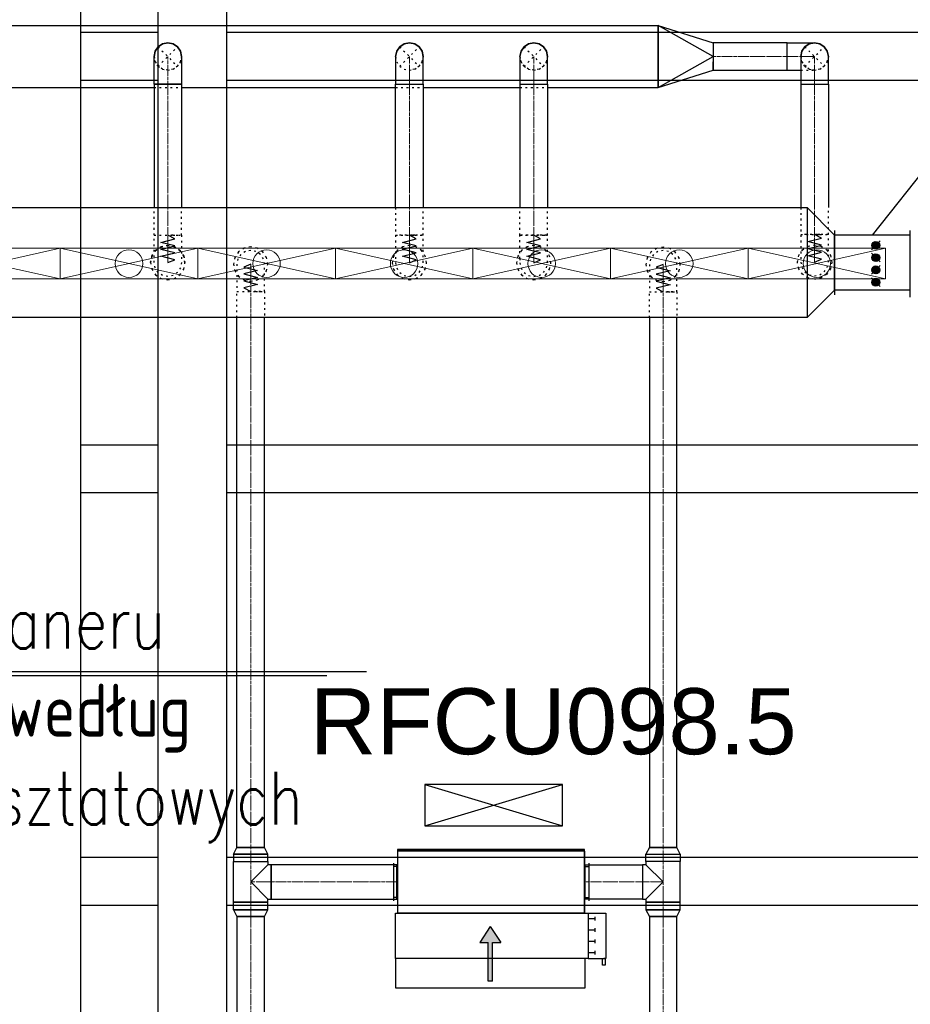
# Model space of a CAD drawing. Header units: centimetres. Extents: x -149939 to 48626, y -46000 to 152985.
# Tile 18 of 256: x -47263 to -40789, y 20610 to 27770. Entities that reach past the tile are written whole.
import ezdxf

# ---------------------------------------------------------------- set-up
doc = ezdxf.new("R2010")
doc.units = ezdxf.units.CM
doc.header["$LTSCALE"] = 50
for name, pattern in [('Balustrady$0$DASHED', [0.75, 0.5, -0.25]), ('CADVENT_CENTERLINE', [9.9, 7.4, -1, 0.5, -1]), ('CADVENT_HIDDEN', [0.8, 0.25, -0.55]), ('Kondygnacja  -0_5$0$HIDDEN', [9.525, 6.35, -3.175]), ('Kondygnacja  -0_5$0$HIDDEN2', [4.7625, 3.175, -1.5875]), ('Osie rzutów$0$DASHDOT2', [12.7, 6.35, -3.175, 0, -3.175])]:
    doc.linetypes.add(name, pattern=pattern)
doc.layers.get('0').update_dxf_attribs({"color": 8})
for name, color, linetype in [('01-103-Went PP_poziom-0_5$0$L_Nawiew', 7, 'Continuous'), ('bgde-nawiewDETAILS', 1, 'Continuous'), ('bgde-nawiewEXP', 7, 'Continuous'), ('bgde-nawiewHIDDEN', 250, 'Continuous'), ('bgde-wywiewSOL', 5, 'Continuous'), ('bgde_redukcja', 250, 'Continuous'), ('bgde_VAV', 7, 'Continuous'), ('Kondygnacja  -0_5$0$ARCH_KONSTR_POWYŻEJ RZUTU', 8, 'Kondygnacja  -0_5$0$HIDDEN'), ('Kondygnacja  -0_5$0$ARCH_KONSTR_POWYŻEJ RZUTU_IST', 8, 'Kondygnacja  -0_5$0$HIDDEN2'), ('Osie rzutów$0$ARCH_INFO_OSIE_IST', 8, 'Osie rzutów$0$DASHDOT2'), ('Osie rzutów$0$ARCH_INFO_OSIE_OPISY_IST', 8, 'Continuous')]:
    doc.layers.add(name, color=color, linetype=linetype)
for name, color, linetype, lineweight in [('bgde-nawiewCEN', 7, 'Continuous', 13), ('bgde_nawiewnik', 11, 'Continuous', 5), ('RFCU', 6, 'Continuous', 30)]:
    doc.layers.add(name, color=color, linetype=linetype, lineweight=lineweight)
doc.styles.add('Arial', font='ARIAL.TTF')
doc.styles.add('ROMANS-50-CM', font='romans.shx', dxfattribs={"width": 0.8, "height": 10})

# ---------------------------------------------------------------- blocks, each defined once
blk = doc.blocks.new('Osie rzutów')
at = {"layer": 'Osie rzutów$0$ARCH_INFO_OSIE_IST', "ltscale": 10}
for p, q in [((7460, 12510), (7460, 4623.26)), ((4436.04, 6800), (15156.54, 6800))]:
    blk.add_line(p, q, dxfattribs=at)
blk = doc.blocks.new('Kondygnacja  -0_5$0$konstrukcja istniejąca -0.5')
at = {"layer": 'Kondygnacja  -0_5$0$ARCH_KONSTR_POWYŻEJ RZUTU_IST', "ltscale": 10}
blk.add_line((7432, 7375), (7432, 6225), dxfattribs=at)
for points in [[(7488, 7375), (7488, 6225)], [(7538, 7375), (7538, 6225)], [(7432, 7267.89), (7488, 7267.89)], [(7538, 7267.89), (8582, 7267.89)], [(7488, 7232.89), (7432, 7232.89)], [(8582, 7232.89), (7538, 7232.89)], [(7432, 6967.89), (7488, 6967.89)], [(7538, 6967.89), (8582, 6967.89)], [(7488, 6932.89), (7432, 6932.89)], [(8582, 6932.89), (7538, 6932.89)], [(7432, 6667.89), (7488, 6667.89)], [(7538, 6667.89), (8582, 6667.89)], [(7488, 6632.89), (7432, 6632.89)], [(8582, 6632.89), (7538, 6632.89)]]:
    blk.add_lwpolyline(points, dxfattribs=at)
blk = doc.blocks.new('blok')
at = {"layer": 'bgde_VAV', "color": 3, "linetype": 'Continuous', "lineweight": -2}
for p, q in [((-54400.4, 33775), (-54434.2, 33775)), ((-53950.4, 33775), (-54400.4, 33775)), ((-53966.7, 33775), (-54000.4, 33775)), ((-54434.2, 33225), (-54400.4, 33225)), ((-54400.4, 33225), (-54000.4, 33225)), ((-54000.4, 33225), (-53966.7, 33225))]:
    blk.add_line(p, q, dxfattribs=at)
at = {"layer": 'bgde_VAV', "color": 3, "linetype": 'ByBlock', "lineweight": -2}
for p, q in [((-54400.4, 33775), (-54400.4, 33225)), ((-54000.4, 33775), (-54000.4, 33225))]:
    blk.add_line(p, q, dxfattribs=at)
at = {"layer": 'bgde_VAV', "color": 3, "linetype": 'Continuous', "lineweight": -3}
for p, q in [((-54294.7, 33492.5), (-54357.9, 33555.7)), ((-54326.3, 33524.1), (-54354.9, 33524.1)), ((-54326.3, 33524.1), (-54353.5, 33533)), ((-54326.3, 33524.1), (-54353.5, 33515.3)), ((-54326.3, 33524.1), (-54349.5, 33540.9)), ((-54326.3, 33524.1), (-54349.5, 33507.3)), ((-54326.3, 33524.1), (-54343.1, 33547.3)), ((-54326.3, 33524.1), (-54343.1, 33501)), ((-54326.3, 33524.1), (-54335.1, 33551.3)), ((-54326.3, 33524.1), (-54335.1, 33496.9)), ((-54326.3, 33524.1), (-54326.3, 33552.7)), ((-54326.3, 33524.1), (-54317.5, 33551.3)), ((-54326.3, 33524.1), (-54309.5, 33547.3)), ((-54326.3, 33524.1), (-54303.2, 33540.9)), ((-54326.3, 33524.1), (-54299.1, 33533)), ((-54326.3, 33524.1), (-54299.1, 33515.3)), ((-54326.3, 33524.1), (-54303.2, 33507.3)), ((-54326.3, 33524.1), (-54309.5, 33501)), ((-54326.3, 33524.1), (-54317.5, 33496.9)), ((-54326.3, 33524.1), (-54326.3, 33495.5)), ((-54326.3, 33524.1), (-54297.7, 33524.1)), ((-54205.3, 33555.7), (-54268.5, 33492.5)), ((-54236.9, 33524.1), (-54265.5, 33524.1)), ((-54236.9, 33524.1), (-54264.1, 33533)), ((-54236.9, 33524.1), (-54264.1, 33515.3)), ((-54236.9, 33524.1), (-54260, 33540.9)), ((-54236.9, 33524.1), (-54260, 33507.3)), ((-54236.9, 33524.1), (-54253.7, 33547.3)), ((-54236.9, 33524.1), (-54253.7, 33501)), ((-54236.9, 33524.1), (-54245.7, 33551.3)), ((-54236.9, 33524.1), (-54245.7, 33496.9)), ((-54236.9, 33524.1), (-54236.9, 33552.7)), ((-54236.9, 33524.1), (-54228.1, 33551.3)), ((-54236.9, 33524.1), (-54220.1, 33547.3)), ((-54236.9, 33524.1), (-54213.8, 33540.9)), ((-54236.9, 33524.1), (-54209.7, 33533)), ((-54236.9, 33524.1), (-54209.7, 33515.3)), ((-54236.9, 33524.1), (-54213.8, 33507.3)), ((-54236.9, 33524.1), (-54220.1, 33501)), ((-54236.9, 33524.1), (-54228.1, 33496.9)), ((-54236.9, 33524.1), (-54236.9, 33495.5)), ((-54236.9, 33524.1), (-54208.3, 33524.1)), ((-54115.9, 33492.5), (-54179.1, 33555.7)), ((-54147.5, 33524.1), (-54176.1, 33524.1)), ((-54147.5, 33524.1), (-54174.7, 33533)), ((-54147.5, 33524.1), (-54174.7, 33515.3)), ((-54147.5, 33524.1), (-54170.6, 33540.9)), ((-54147.5, 33524.1), (-54170.6, 33507.3)), ((-54147.5, 33524.1), (-54164.3, 33547.3)), ((-54147.5, 33524.1), (-54164.3, 33501)), ((-54147.5, 33524.1), (-54156.3, 33551.3)), ((-54147.5, 33524.1), (-54156.3, 33496.9)), ((-54147.5, 33524.1), (-54147.5, 33552.7)), ((-54147.5, 33524.1), (-54138.7, 33551.3)), ((-54147.5, 33524.1), (-54130.7, 33547.3)), ((-54147.5, 33524.1), (-54124.3, 33540.9)), ((-54147.5, 33524.1), (-54120.3, 33533)), ((-54147.5, 33524.1), (-54120.3, 33515.3)), ((-54147.5, 33524.1), (-54124.3, 33507.3)), ((-54147.5, 33524.1), (-54130.7, 33501)), ((-54147.5, 33524.1), (-54138.7, 33496.9)), ((-54147.5, 33524.1), (-54147.5, 33495.5)), ((-54147.5, 33524.1), (-54118.9, 33524.1)), ((-54026.5, 33555.7), (-54089.7, 33492.5)), ((-54058.1, 33524.1), (-54086.7, 33524.1)), ((-54058.1, 33524.1), (-54085.3, 33533)), ((-54058.1, 33524.1), (-54085.3, 33515.3)), ((-54058.1, 33524.1), (-54081.2, 33540.9)), ((-54058.1, 33524.1), (-54081.2, 33507.3)), ((-54058.1, 33524.1), (-54074.9, 33547.3)), ((-54058.1, 33524.1), (-54074.9, 33501)), ((-54058.1, 33524.1), (-54066.9, 33551.3)), ((-54058.1, 33524.1), (-54066.9, 33496.9)), ((-54058.1, 33524.1), (-54058.1, 33552.7)), ((-54058.1, 33524.1), (-54049.2, 33551.3)), ((-54058.1, 33524.1), (-54041.3, 33547.3)), ((-54058.1, 33524.1), (-54034.9, 33540.9)), ((-54058.1, 33524.1), (-54030.9, 33533)), ((-54058.1, 33524.1), (-54030.9, 33515.3)), ((-54058.1, 33524.1), (-54034.9, 33507.3)), ((-54058.1, 33524.1), (-54041.3, 33501)), ((-54058.1, 33524.1), (-54049.2, 33496.9)), ((-54058.1, 33524.1), (-54058.1, 33495.5)), ((-54058.1, 33524.1), (-54029.5, 33524.1))]:
    blk.add_line(p, q, dxfattribs=at)
for centre in [(-54326.3, 33524.1), (-54236.9, 33524.1), (-54147.5, 33524.1), (-54058.1, 33524.1)]:
    blk.add_ellipse(centre, major_axis=(0, 28.6), ratio=1, start_param=-1.570796, end_param=4.712389, dxfattribs=at)
blk = doc.blocks.new('A$C5B3E7367')
at = {"layer": '01-103-Went PP_poziom-0_5$0$L_Nawiew'}
h = blk.add_hatch(color=256, dxfattribs=at)
h.paths.add_polyline_path([(215, 704), (215, 674), (331.7, 674), (331.7, 612.1), (445.9, 689), (331.7, 765.9), (331.7, 704)])
h.paths.add_polyline_path([(48.3, 704), (48.3, 674), (215, 674), (215, 704)])
for p, q in [((215, 1525), (165, 1525)), ((165, 1525), (165, 1505)), ((165, 1505), (215, 1505)), ((215, 1400), (215, 1530)), ((545, 1530), (215, 1530)), ((215, 1530), (215, 1515)), ((545, 1400), (545, 1530)), ((243.8, 1452), (268.8, 1452)), ((256.2, 1452), (256.2, 1400)), ((326.2, 1452), (351.2, 1452)), ((338.8, 1452), (338.8, 1400)), ((408.8, 1452), (433.8, 1452)), ((421.2, 1452), (421.2, 1400)), ((491.2, 1452), (516.2, 1452)), ((503.8, 1452), (503.8, 1400)), ((0, 1378), (215, 1378)), ((0, 0), (0, 1378)), ((545, 1400), (215, 1400)), ((215, 1400), (215, 1378)), ((215, 1378), (215, 0)), ((545, 0), (545, 1400)), ((445.9, 689), (331.7, 765.9)), ((331.7, 704), (331.7, 765.9)), ((48.3, 704), (331.7, 704)), ((48.3, 704), (48.3, 674)), ((48.3, 674), (331.7, 674)), ((445.9, 689), (331.7, 612.1)), ((331.7, 612.1), (331.7, 674)), ((215, 0), (0, 0)), ((215, 0), (545, 0))]:
    blk.add_line(p, q, dxfattribs=at)
blk = doc.blocks.new('A$C53CA46B8')
at = {"layer": 'bgde-wywiewSOL'}
for p, q in [((112.9, 511.1), (-162.1, 511.1)), ((-137.1, 481.1), (-137.1, 511.1)), ((87.9, 481.1), (87.9, 511.1)), ((200.4, 481.1), (-249.6, 481.1)), ((-249.6, 481.1), (-249.6, -878.9)), ((200.4, 481.1), (200.4, -878.9)), ((200.4, -878.9), (-249.6, -878.9)), ((112.9, -908.9), (-162.1, -908.9)), ((-137.1, -878.9), (-137.1, -908.9)), ((87.9, -878.9), (87.9, -908.9))]:
    blk.add_line(p, q, dxfattribs=at)
at = {"layer": '01-103-Went PP_poziom-0_5$0$L_Nawiew'}
blk.add_blockref('A$C5B3E7367', (-794.6, -893.9), dxfattribs=at)
blk = doc.blocks.new('A$C066D7839')
at = {"layer": 'bgde_nawiewnik', "color": 7}
for p, q in [((-50, -11.15), (-50, 11.15)), ((-50, 11.15), (50, 11.15)), ((-50, -11.15), (50, 11.15)), ((50, -11.15), (-50, 11.15)), ((50, 11.15), (50, -11.15)), ((50, -11.15), (-50, -11.15))]:
    blk.add_line(p, q, dxfattribs=at)
blk.add_circle((0, 0), 10, dxfattribs=at)

msp = doc.modelspace()

# ---------------------------------------------------------------- linework, layer by layer
msp.add_lwpolyline([(-51070.214, 21909.317), (-50448.237, 23028.974), (-44742.119, 23028.974)])
at = {"layer": 'bgde-nawiewCEN', "linetype": 'CADVENT_CENTERLINE', "ltscale": 0.06}
for p, q in [((-46186.383, 27501.936), (-46186.383, 27301.936)), ((-44430.03, 27301.936), (-44430.03, 27501.936)), ((-43526.113, 27301.936), (-43526.113, 27501.936)), ((-42221.425, 27501.936), (-41684.556, 27501.936)), ((-41684.556, 27501.936), (-41484.556, 27501.936)), ((-41484.556, 27301.936), (-41484.556, 27501.936)), ((-46186.383, 27301.936), (-46186.383, 26202.805)), ((-44430.03, 27301.936), (-44430.03, 26202.846)), ((-43526.113, 27301.936), (-43526.113, 26202.831)), ((-41484.556, 27301.936), (-41484.556, 26207.211)), ((-41484.556, 26207.211), (-41484.556, 26182.343)), ((-46186.383, 26202.805), (-46186.383, 26184.087)), ((-46186.383, 26184.087), (-46186.383, 26132.918)), ((-44430.03, 26202.846), (-44430.03, 26184.166)), ((-44430.03, 26184.166), (-44430.03, 26133.099)), ((-43526.113, 26202.831), (-43526.113, 26184.134)), ((-43526.113, 26184.134), (-43526.113, 26133.023)), ((-41484.556, 26182.343), (-41484.556, 26116.753)), ((-46186.383, 26132.918), (-46186.383, 26105.097)), ((-46186.383, 26105.097), (-46186.383, 26081.553)), ((-46186.383, 26081.553), (-46186.383, 26061.931)), ((-44430.03, 26133.099), (-44430.03, 26105.33)), ((-44430.03, 26105.33), (-44430.03, 26081.824)), ((-44430.03, 26081.824), (-44430.03, 26062.227)), ((-44430.03, 26062.227), (-44430.03, 26046.181)), ((-43526.113, 26133.023), (-43526.113, 26105.231)), ((-43526.113, 26105.231), (-43526.113, 26081.705)), ((-43526.113, 26081.705), (-43526.113, 26062.09)), ((-41484.556, 26116.753), (-41484.556, 26084.146)), ((-41484.556, 26084.146), (-41484.556, 26058.752)), ((-46186.383, 26061.931), (-46186.383, 26045.877)), ((-46186.383, 26045.877), (-46186.383, 26033.035)), ((-46186.383, 26033.035), (-46186.383, 26023.052)), ((-46186.383, 26023.052), (-46186.383, 26015.573)), ((-46186.383, 26015.573), (-46186.383, 26010.243)), ((-46186.383, 26010.243), (-46186.383, 26006.709)), ((-46186.383, 26006.709), (-46186.383, 26004.616)), ((-46186.383, 26004.616), (-46186.383, 26003.608)), ((-46186.383, 26003.608), (-46186.383, 26003.355)), ((-46186.383, 26003.355), (-46186.383, 26003.436)), ((-45583.864, 25992.166), (-45583.864, 25992.64)), ((-45583.864, 25991.04), (-45583.864, 25992.166)), ((-45583.864, 25988.847), (-45583.864, 25991.04)), ((-44430.03, 26046.181), (-44430.03, 26033.333)), ((-44430.03, 26033.333), (-44430.03, 26023.327)), ((-44430.03, 26023.327), (-44430.03, 26015.807)), ((-44430.03, 26015.807), (-44430.03, 26010.419)), ((-44430.03, 26010.419), (-44430.03, 26006.808)), ((-44430.03, 26006.808), (-44430.03, 26004.617)), ((-44430.03, 26004.617), (-44430.03, 26003.492)), ((-44430.03, 26003.492), (-44430.03, 26003.018)), ((-43526.113, 26062.09), (-43526.113, 26046.031)), ((-43526.113, 26046.031), (-43526.113, 26033.171)), ((-43526.113, 26033.171), (-43526.113, 26023.157)), ((-43526.113, 26023.157), (-43526.113, 26015.631)), ((-43526.113, 26015.631), (-43526.113, 26010.238)), ((-43526.113, 26010.238), (-43526.113, 26006.623)), ((-43526.113, 26006.623), (-43526.113, 26004.431)), ((-43526.113, 26004.431), (-43526.113, 26003.305)), ((-43526.113, 26003.305), (-43526.113, 26002.831)), ((-42585.602, 25990.479), (-42585.602, 25990.953)), ((-41484.556, 26058.752), (-41484.556, 26039.668)), ((-41484.556, 26039.668), (-41484.556, 26025.994)), ((-41484.556, 26025.994), (-41484.556, 26016.828)), ((-41484.556, 26016.828), (-41484.556, 26011.269)), ((-41484.556, 26011.269), (-41484.556, 26008.414)), ((-41484.556, 26008.414), (-41484.556, 26007.211)), ((-45583.864, 25985.233), (-45583.864, 25988.847)), ((-45583.864, 25979.84), (-45583.864, 25985.233)), ((-45583.864, 25972.314), (-45583.864, 25979.84)), ((-45583.864, 25962.299), (-45583.864, 25972.314)), ((-45583.864, 25949.44), (-45583.864, 25962.299)), ((-45583.864, 25933.381), (-45583.864, 25949.44)), ((-45583.864, 25913.766), (-45583.864, 25933.381)), ((-42585.602, 25989.353), (-42585.602, 25990.479)), ((-42585.602, 25987.16), (-42585.602, 25989.353)), ((-42585.602, 25983.546), (-42585.602, 25987.16)), ((-42585.602, 25978.153), (-42585.602, 25983.546)), ((-42585.602, 25970.627), (-42585.602, 25978.153)), ((-42585.602, 25960.612), (-42585.602, 25970.627)), ((-42585.602, 25947.753), (-42585.602, 25960.612)), ((-42585.602, 25931.694), (-42585.602, 25947.753)), ((-42585.602, 25912.079), (-42585.602, 25931.694)), ((-45583.864, 25890.24), (-45583.864, 25913.766)), ((-45583.864, 25862.447), (-45583.864, 25890.24)), ((-45583.864, 25811.336), (-45583.864, 25862.447)), ((-42585.602, 25888.553), (-42585.602, 25912.079)), ((-42585.602, 25860.76), (-42585.602, 25888.553)), ((-42585.602, 25809.649), (-42585.602, 25860.76)), ((-45583.864, 25792.64), (-45583.864, 25811.336)), ((-45583.864, 21751), (-45583.864, 25792.64)), ((-42585.602, 25790.953), (-42585.602, 25809.649)), ((-42585.602, 21751), (-42585.602, 25790.953)), ((-45583.864, 21648), (-45583.864, 21751)), ((-42585.602, 21648), (-42585.602, 21751)), ((-45583.864, 21648), (-45583.864, 21500)), ((-42585.602, 21648), (-42585.602, 21500)), ((-45583.864, 21500), (-45583.864, 21352)), ((-45433.864, 21500), (-45583.864, 21500)), ((-45433.864, 21500), (-44521.109, 21500)), ((-44517.109, 21500), (-44521.109, 21500)), ((-43157.109, 21500), (-43153.109, 21500)), ((-42735.602, 21500), (-43153.109, 21500)), ((-42735.602, 21500), (-42585.602, 21500)), ((-42585.602, 21500), (-42585.602, 21352)), ((-45583.864, 21352), (-45583.864, 21249)), ((-42585.602, 21352), (-42585.602, 21249)), ((-45583.864, 21249), (-45583.864, 20192.887)), ((-42585.602, 21249), (-42585.602, 20191.47))]:
    msp.add_line(p, q, dxfattribs=at)
at = {"layer": 'bgde-nawiewDETAILS', "linetype": 'CADVENT_HIDDEN'}
for p, q in [((-46257.094, 27431.225), (-46115.673, 27572.647)), ((-46257.094, 27572.647), (-46115.673, 27431.225)), ((-44500.741, 27431.225), (-44359.319, 27572.647)), ((-44500.741, 27572.647), (-44359.319, 27431.225)), ((-43596.823, 27431.225), (-43455.402, 27572.647)), ((-43596.823, 27572.647), (-43455.402, 27431.225)), ((-41555.267, 27431.225), (-41413.846, 27572.647)), ((-41555.267, 27572.647), (-41413.846, 27431.225))]:
    msp.add_line(p, q, dxfattribs=at)
at = {"layer": 'bgde-nawiewEXP', "linetype": 'Continuous'}
for points in [[(-51792.988, 27276.936), (-51792.988, 27726.936), (-42621.425, 27726.936), (-42221.425, 27601.936), (-42221.425, 27501.936), (-42621.425, 27726.936), (-42621.425, 27276.936), (-42221.425, 27401.936), (-42221.425, 27431.225)], [(-42621.425, 27276.936), (-42621.425, 27726.936)], [(-41684.556, 27401.936), (-41684.556, 27601.936), (-41484.556, 27601.936), (-41522.825, 27594.324), (-41555.267, 27572.647), (-41576.944, 27540.204), (-41584.556, 27501.936), (-41576.944, 27540.204), (-41555.267, 27572.647), (-41522.825, 27594.324), (-41484.556, 27601.936), (-41446.288, 27594.324), (-41413.846, 27572.647), (-41392.168, 27540.204), (-41384.556, 27501.936), (-41392.168, 27540.204), (-41413.846, 27572.647), (-41446.288, 27594.324), (-41484.556, 27601.936), (-41522.825, 27594.324), (-41555.267, 27572.647), (-41576.944, 27540.204), (-41584.556, 27501.936), (-41584.556, 26403.234)], [(-41584.556, 27301.936), (-41384.556, 27301.936), (-41384.556, 27501.936), (-41392.168, 27540.204), (-41413.846, 27572.647), (-41446.288, 27594.324), (-41484.556, 27601.936)], [(-43426.113, 27276.936), (-42621.425, 27276.936), (-42221.425, 27501.936), (-42221.425, 27431.225)], [(-42221.425, 27431.225), (-42221.425, 27463.668)], [(-42221.425, 27431.225), (-42221.425, 27409.548)], [(-41684.556, 27401.936), (-41584.556, 27401.936)], [(-46286.383, 27301.936), (-46286.383, 26403.234)], [(-46286.383, 27301.936), (-46224.652, 27301.936)], [(-46224.652, 27301.936), (-46257.094, 27301.936)], [(-46224.652, 27301.936), (-46186.383, 27301.936), (-46186.383, 27301.936), (-46148.115, 27301.936)], [(-46148.115, 27301.936), (-46186.383, 27301.936)], [(-46148.115, 27301.936), (-46086.383, 27301.936), (-46086.383, 26403.234)], [(-44530.03, 26403.234), (-44530.03, 27301.936), (-44330.03, 27301.936), (-44330.03, 26403.234)], [(-43626.113, 27301.936), (-43626.113, 26403.234)], [(-43626.113, 27301.936), (-43426.113, 27301.936), (-43426.113, 26403.234)], [(-41584.556, 27301.936), (-41384.556, 27301.936), (-41384.556, 26403.234)], [(-48479.651, 27276.936), (-46286.383, 27276.936)], [(-46086.383, 27276.936), (-44530.03, 27276.936)], [(-44330.03, 27276.936), (-43626.113, 27276.936)], [(-41538.801, 25603.234), (-57401.728, 25603.234), (-57401.728, 26403.234), (-41538.801, 26403.234)], [(-45708.864, 21702.843), (-45458.864, 21702.843), (-45483.864, 21751), (-45483.864, 21751), (-45683.864, 21751), (-45683.864, 25603.234)], [(-45708.864, 21702.843), (-45683.864, 21751), (-45483.864, 21751), (-45483.864, 25603.234)], [(-42685.602, 25603.234), (-42685.602, 21751), (-42485.602, 21751), (-42485.602, 25603.234)], [(-45708.864, 21297.157), (-45458.864, 21297.157), (-45458.864, 21352), (-45708.864, 21352), (-45708.864, 21648), (-45458.864, 21648), (-45458.864, 21625), (-45583.864, 21500), (-45458.864, 21375), (-45433.864, 21375), (-45433.864, 21625), (-45458.864, 21625)], [(-44521.109, 21375), (-44521.109, 21625), (-44517.109, 21625)], [(-43157.109, 21375), (-43153.109, 21375), (-43153.109, 21625), (-43157.109, 21625)], [(-42710.602, 21375), (-42585.602, 21500), (-42710.602, 21625)], [(-45708.864, 21297.157), (-45708.864, 21352), (-45458.864, 21352), (-45458.864, 21375)], [(-44521.109, 21375), (-44517.109, 21375)]]:
    msp.add_lwpolyline(points, dxfattribs=at)
for points in [[(-46286.383, 27301.936), (-46286.383, 27501.936), (-46278.771, 27540.204), (-46257.094, 27572.647), (-46224.652, 27594.324), (-46186.383, 27601.936), (-46148.115, 27594.324), (-46115.673, 27572.647), (-46093.995, 27540.204), (-46086.383, 27501.936), (-46086.383, 27301.936), (-46224.652, 27301.936), (-46224.652, 27301.936), (-46257.094, 27301.936), (-46257.094, 27301.936), (-46278.771, 27301.936)], [(-46286.383, 27501.936), (-46278.771, 27540.204), (-46257.094, 27572.647), (-46224.652, 27594.324), (-46186.383, 27601.936), (-46148.115, 27594.324), (-46115.673, 27572.647), (-46093.995, 27540.204), (-46086.383, 27501.936), (-46093.995, 27540.204), (-46115.673, 27572.647), (-46148.115, 27594.324), (-46186.383, 27601.936), (-46224.652, 27594.324), (-46257.094, 27572.647), (-46278.771, 27540.204)], [(-44530.03, 27301.936), (-44330.03, 27301.936), (-44330.03, 27501.936), (-44337.642, 27540.204), (-44359.319, 27572.647), (-44391.762, 27594.324), (-44430.03, 27601.936), (-44468.298, 27594.324), (-44500.741, 27572.647), (-44522.418, 27540.204), (-44530.03, 27501.936), (-44522.418, 27540.204), (-44500.741, 27572.647), (-44468.298, 27594.324), (-44430.03, 27601.936), (-44391.762, 27594.324), (-44359.319, 27572.647), (-44337.642, 27540.204), (-44330.03, 27501.936), (-44337.642, 27540.204), (-44359.319, 27572.647), (-44391.762, 27594.324), (-44430.03, 27601.936), (-44468.298, 27594.324), (-44500.741, 27572.647), (-44522.418, 27540.204), (-44530.03, 27501.936), (-44530.03, 27340.954)], [(-43626.113, 27301.936), (-43426.113, 27301.936), (-43426.113, 27501.936), (-43433.725, 27540.204), (-43455.402, 27572.647), (-43487.844, 27594.324), (-43526.113, 27601.936), (-43564.381, 27594.324), (-43596.823, 27572.647), (-43618.501, 27540.204), (-43626.113, 27501.936), (-43618.501, 27540.204), (-43596.823, 27572.647), (-43564.381, 27594.324), (-43526.113, 27601.936), (-43487.844, 27594.324), (-43455.402, 27572.647), (-43433.725, 27540.204), (-43426.113, 27501.936), (-43433.725, 27540.204), (-43455.402, 27572.647), (-43487.844, 27594.324), (-43526.113, 27601.936), (-43564.381, 27594.324), (-43596.823, 27572.647), (-43618.501, 27540.204), (-43626.113, 27501.936), (-43626.113, 27340.954)], [(-42221.424, 27431.225), (-42221.424, 27401.936), (-41684.556, 27401.936), (-41684.556, 27601.936), (-42221.424, 27601.936), (-42221.424, 27463.668)], [(-41538.801, 25603.234), (-41338.801, 25803.234), (-41338.801, 26203.234), (-41538.801, 26403.234)], [(-45708.864, 21648), (-45458.864, 21648), (-45458.864, 21702.843), (-45708.864, 21702.843)], [(-44517.109, 21725), (-43157.109, 21725), (-43157.109, 21735), (-44517.109, 21735)], [(-44517.109, 21275), (-43157.109, 21275), (-43157.109, 21725), (-44517.109, 21725)], [(-42735.602, 21375), (-42710.602, 21375), (-42710.602, 21297.157), (-42460.602, 21297.157), (-42460.602, 21352), (-42710.602, 21352), (-42710.602, 21352), (-42460.602, 21352), (-42460.602, 21648), (-42710.602, 21648), (-42710.602, 21702.843), (-42460.602, 21702.843), (-42460.602, 21648), (-42710.602, 21648), (-42710.602, 21625), (-42735.602, 21625), (-42735.602, 21384.515)], [(-42710.602, 21702.843), (-42460.602, 21702.843), (-42485.602, 21751), (-42685.602, 21751)], [(-45433.864, 21375), (-44521.109, 21375), (-44521.109, 21625), (-45433.864, 21625), (-45433.864, 21384.515)], [(-43153.109, 21375), (-43153.109, 21625), (-42735.602, 21625), (-42735.602, 21375)], [(-45708.864, 21297.157), (-45683.864, 21249), (-45683.864, 20192.887), (-45483.864, 20192.887), (-45483.864, 21249), (-45683.864, 21249), (-45683.864, 21249), (-45483.864, 21249), (-45458.864, 21297.157), (-45699.349, 21297.157)], [(-42710.602, 21297.157), (-42685.602, 21249), (-42485.602, 21249), (-42460.602, 21297.157), (-42701.087, 21297.157)], [(-42685.602, 20191.47), (-42485.602, 20191.47), (-42485.602, 21249), (-42685.602, 21249)]]:
    msp.add_lwpolyline(points, close=True, dxfattribs=at)
at = {"layer": 'bgde-nawiewHIDDEN', "linetype": 'CADVENT_HIDDEN'}
for points in [[(-46286.383, 27501.936), (-46278.771, 27463.668), (-46257.094, 27431.225), (-46224.652, 27409.548), (-46186.383, 27401.936), (-46148.115, 27409.548), (-46115.673, 27431.225), (-46093.995, 27463.668), (-46086.383, 27501.936), (-46093.995, 27463.668), (-46115.673, 27431.225), (-46148.115, 27409.548), (-46186.383, 27401.936), (-46224.652, 27409.548), (-46257.094, 27431.225), (-46278.771, 27463.668)], [(-44391.762, 27409.548), (-44359.319, 27431.225), (-44337.642, 27463.668), (-44330.03, 27501.936), (-44337.642, 27463.668), (-44359.319, 27431.225)], [(-43626.113, 27501.936), (-43618.501, 27463.668), (-43596.823, 27431.225), (-43564.381, 27409.548), (-43526.113, 27401.936), (-43487.844, 27409.548), (-43455.402, 27431.225), (-43433.725, 27463.668), (-43426.113, 27501.936), (-43433.725, 27463.668), (-43455.402, 27431.225), (-43487.844, 27409.548), (-43526.113, 27401.936), (-43564.381, 27409.548), (-43596.823, 27431.225), (-43618.501, 27463.668)], [(-41484.556, 27401.936), (-41446.288, 27409.548), (-41413.846, 27431.225), (-41392.168, 27463.668), (-41384.556, 27501.936), (-41392.168, 27463.668), (-41413.846, 27431.225), (-41446.288, 27409.548)], [(-46286.383, 26003.355), (-46286.383, 26202.805), (-46086.383, 26202.805), (-46086.383, 26003.355), (-46093.995, 25965.086), (-46115.673, 25932.644), (-46148.115, 25910.967), (-46186.383, 25903.355), (-46224.652, 25910.967), (-46257.094, 25932.644), (-46278.771, 25965.086)], [(-46311.383, 26003.436), (-46301.868, 25955.6), (-46274.772, 25915.047), (-46234.219, 25887.951), (-46186.383, 25878.436), (-46138.548, 25887.951), (-46097.995, 25915.047), (-46070.898, 25955.6), (-46061.383, 26003.436), (-46070.898, 26051.271), (-46097.995, 26091.824), (-46138.548, 26118.921), (-46186.383, 26128.436), (-46234.219, 26118.921), (-46274.772, 26091.824), (-46301.868, 26051.271)], [(-45708.864, 25992.64), (-45699.349, 25944.805), (-45672.253, 25904.252), (-45631.7, 25877.155), (-45583.864, 25867.64), (-45536.029, 25877.155), (-45495.476, 25904.252), (-45468.38, 25944.805), (-45458.864, 25992.64), (-45468.38, 26040.475), (-45495.476, 26081.028), (-45536.029, 26108.125), (-45583.864, 26117.64), (-45631.7, 26108.125), (-45672.253, 26081.028), (-45699.349, 26040.475)], [(-45708.864, 25992.64), (-45699.349, 25944.805), (-45672.253, 25904.252), (-45631.7, 25877.155), (-45583.864, 25867.64), (-45536.029, 25877.155), (-45495.476, 25904.252), (-45468.38, 25944.805), (-45458.864, 25992.64), (-45468.38, 26040.475), (-45495.476, 26081.028), (-45536.029, 26108.125), (-45583.864, 26117.64), (-45631.7, 26108.125), (-45672.253, 26081.028), (-45699.349, 26040.475)], [(-44555.03, 26003.018), (-44545.515, 25955.183), (-44518.418, 25914.63), (-44477.865, 25887.533), (-44430.03, 25878.018), (-44382.194, 25887.533), (-44341.642, 25914.63), (-44314.545, 25955.183), (-44305.03, 26003.018), (-44314.545, 26050.854), (-44341.642, 26091.407), (-44382.194, 26118.503), (-44430.03, 26128.018), (-44477.865, 26118.503), (-44518.418, 26091.407), (-44545.515, 26050.854)], [(-44555.03, 26003.018), (-44545.515, 25955.183), (-44518.418, 25914.63), (-44477.865, 25887.533), (-44430.03, 25878.018), (-44382.194, 25887.533), (-44341.642, 25914.63), (-44314.545, 25955.183), (-44305.03, 26003.018), (-44314.545, 26050.854), (-44341.642, 26091.407), (-44382.194, 26118.503), (-44430.03, 26128.018), (-44477.865, 26118.503), (-44518.418, 26091.407), (-44545.515, 26050.854)], [(-43651.113, 26002.831), (-43641.598, 25954.995), (-43614.501, 25914.442), (-43573.948, 25887.346), (-43526.113, 25877.831), (-43478.277, 25887.346), (-43437.724, 25914.442), (-43410.628, 25954.995), (-43401.113, 26002.831), (-43410.628, 26050.666), (-43437.724, 26091.219), (-43478.277, 26118.316), (-43526.113, 26127.831), (-43573.948, 26118.316), (-43614.501, 26091.219), (-43641.598, 26050.666)], [(-43651.113, 26002.831), (-43641.598, 25954.995), (-43614.501, 25914.442), (-43573.948, 25887.346), (-43526.113, 25877.831), (-43478.277, 25887.346), (-43437.724, 25914.442), (-43410.628, 25954.995), (-43401.113, 26002.831), (-43410.628, 26050.666), (-43437.724, 26091.219), (-43478.277, 26118.316), (-43526.113, 26127.831), (-43573.948, 26118.316), (-43614.501, 26091.219), (-43641.598, 26050.666)], [(-42710.602, 25990.953), (-42701.087, 25943.118), (-42673.99, 25902.565), (-42633.437, 25875.468), (-42585.602, 25865.953), (-42537.766, 25875.468), (-42497.213, 25902.565), (-42470.117, 25943.118), (-42460.602, 25990.953), (-42470.117, 26038.788), (-42497.213, 26079.341), (-42537.766, 26106.438), (-42585.602, 26115.953), (-42633.437, 26106.438), (-42673.99, 26079.341), (-42701.087, 26038.788)], [(-42710.602, 25990.953), (-42701.087, 25943.118), (-42673.99, 25902.565), (-42633.437, 25875.468), (-42585.602, 25865.953), (-42537.766, 25875.468), (-42497.213, 25902.565), (-42470.117, 25943.118), (-42460.602, 25990.953), (-42470.117, 26038.788), (-42497.213, 26079.341), (-42537.766, 26106.438), (-42585.602, 26115.953), (-42633.437, 26106.438), (-42673.99, 26079.341), (-42701.087, 26038.788)], [(-41609.556, 26007.211), (-41600.041, 26055.047), (-41572.945, 26095.6), (-41532.392, 26122.696), (-41484.556, 26132.211), (-41436.721, 26122.696), (-41396.168, 26095.6), (-41369.071, 26055.047), (-41359.556, 26007.211), (-41369.071, 25959.376), (-41396.168, 25918.823), (-41436.721, 25891.727), (-41484.556, 25882.211), (-41532.392, 25891.727), (-41572.945, 25918.823), (-41600.041, 25959.376)], [(-41609.556, 26007.211), (-41600.041, 26055.047), (-41572.945, 26095.6), (-41532.392, 26122.696), (-41484.556, 26132.211), (-41436.721, 26122.696), (-41396.168, 26095.6), (-41369.071, 26055.047), (-41359.556, 26007.211), (-41369.071, 25959.376), (-41396.168, 25918.823), (-41436.721, 25891.727), (-41484.556, 25882.211), (-41532.392, 25891.727), (-41572.945, 25918.823), (-41600.041, 25959.376)]]:
    msp.add_lwpolyline(points, close=True, dxfattribs=at)
for points in [[(-44530.03, 27501.936), (-44522.418, 27463.668), (-44500.741, 27431.225), (-44468.298, 27409.548), (-44430.03, 27401.936), (-44391.762, 27409.548)], [(-44530.03, 27501.936), (-44522.418, 27463.668), (-44500.741, 27431.225), (-44468.298, 27409.548), (-44430.03, 27401.936), (-44391.762, 27409.548)], [(-41584.556, 27401.936), (-41484.556, 27401.936), (-41522.825, 27409.548), (-41555.267, 27431.225), (-41576.944, 27463.668), (-41584.556, 27501.936), (-41576.944, 27463.668), (-41555.267, 27431.225), (-41522.825, 27409.548), (-41484.556, 27401.936), (-41446.288, 27409.548)], [(-44391.762, 27409.548), (-44359.319, 27431.225)], [(-44391.762, 27409.548), (-44430.03, 27401.936)], [(-44391.762, 27409.548), (-44430.03, 27401.936)], [(-46286.383, 27276.936), (-46086.383, 27276.936)], [(-44530.03, 27276.936), (-44330.03, 27276.936)], [(-43626.113, 27276.936), (-43426.113, 27276.936)], [(-46286.383, 26202.805), (-46286.383, 26403.234)], [(-46148.115, 26202.805), (-46086.383, 26202.805), (-46086.383, 26403.234)], [(-44530.03, 26403.234), (-44530.03, 26003.018), (-44522.418, 25964.75), (-44500.741, 25932.308), (-44468.298, 25910.63), (-44430.03, 25903.018), (-44391.762, 25910.63), (-44359.319, 25932.308), (-44337.642, 25964.75), (-44330.03, 26003.018), (-44330.03, 26202.846), (-44530.03, 26202.846), (-44530.03, 26202.846), (-44391.762, 26202.846)], [(-44391.762, 26202.846), (-44330.03, 26202.846), (-44330.03, 26403.234)], [(-43626.113, 26033.171), (-43626.113, 26002.831), (-43618.501, 25964.562), (-43596.823, 25932.12), (-43564.381, 25910.443), (-43526.113, 25902.831), (-43487.844, 25910.443), (-43455.402, 25932.12), (-43433.725, 25964.562), (-43426.113, 26002.831), (-43426.113, 26202.831), (-43487.844, 26202.831), (-43487.844, 26202.831), (-43626.113, 26202.831), (-43626.113, 26403.234)], [(-43433.725, 26202.831), (-43426.113, 26202.831), (-43426.113, 26403.234)], [(-41584.556, 26403.234), (-41584.556, 26007.211), (-41576.944, 25968.943), (-41555.267, 25936.501), (-41522.825, 25914.823), (-41484.556, 25907.211), (-41446.288, 25914.823), (-41413.846, 25936.501), (-41392.168, 25968.943), (-41384.556, 26007.211), (-41384.556, 26207.211), (-41584.556, 26207.211), (-41584.556, 26207.212), (-41446.288, 26207.212)], [(-41446.288, 26207.212), (-41384.556, 26207.212), (-41384.556, 26403.234)], [(-41446.288, 26207.212), (-41484.556, 26207.212)], [(-46286.383, 26202.805), (-46148.115, 26202.805)], [(-46148.115, 26202.805), (-46186.383, 26202.805)], [(-44391.762, 26202.846), (-44430.03, 26202.846)], [(-43626.113, 26033.171), (-43626.113, 26202.831), (-43455.402, 26202.831), (-43455.402, 26202.831), (-43433.725, 26202.831)], [(-43433.725, 26202.831), (-43455.402, 26202.831)], [(-46311.383, 26003.436), (-46311.383, 26003.553), (-46301.868, 26051.388), (-46274.772, 26091.941), (-46234.219, 26119.037), (-46186.383, 26128.552), (-46138.548, 26119.037), (-46097.995, 26091.941), (-46070.898, 26051.388), (-46061.383, 26003.553), (-46061.383, 26003.436)], [(-45683.864, 25603.234), (-45683.864, 25792.64), (-45483.864, 25792.64), (-45483.864, 25992.64), (-45491.476, 26030.908), (-45513.154, 26063.351), (-45545.596, 26085.028), (-45583.864, 26092.64), (-45622.133, 26085.028), (-45654.575, 26063.351), (-45676.252, 26030.908), (-45683.864, 25992.64), (-45683.864, 25792.64), (-45545.596, 25792.64)], [(-42685.602, 25603.234), (-42685.602, 25790.953), (-42485.602, 25790.953), (-42485.602, 25990.953), (-42493.214, 26029.221), (-42514.891, 26061.664), (-42547.333, 26083.341), (-42585.602, 26090.953), (-42623.87, 26083.341), (-42656.312, 26061.664), (-42677.99, 26029.221), (-42685.602, 25990.953), (-42685.602, 25790.953), (-42547.333, 25790.953)], [(-45545.596, 25792.64), (-45583.864, 25792.64)], [(-45545.596, 25792.64), (-45513.154, 25792.64)], [(-45513.154, 25792.64), (-45545.596, 25792.64)], [(-45513.154, 25792.64), (-45483.864, 25792.64), (-45483.864, 25603.234)], [(-42547.333, 25790.953), (-42585.602, 25790.953)], [(-42547.333, 25790.953), (-42514.891, 25790.953)], [(-42514.891, 25790.953), (-42547.333, 25790.953)], [(-42514.891, 25790.953), (-42485.602, 25790.953), (-42485.602, 25603.234)], [(-44517.109, 21375), (-44517.109, 21625)], [(-43157.109, 21375), (-43157.109, 21625)]]:
    msp.add_lwpolyline(points, dxfattribs=at)
at = {"layer": 'bgde-nawiewHIDDEN'}
for points in [[(-41484.556, 26007.211), (-41434.556, 26028.308), (-41534.556, 26053.707), (-41434.556, 26079.392), (-41534.556, 26104.48), (-41434.556, 26130.528), (-41534.556, 26156.02), (-41434.556, 26181.24), (-41484.556, 26207.211)], [(-46186.383, 26003.436), (-46136.383, 26024.223), (-46236.383, 26049.586), (-46136.383, 26074.809), (-46236.383, 26100.086), (-46136.383, 26125.605), (-46236.383, 26150.939), (-46136.383, 26176.364), (-46186.383, 26202.805)], [(-44430.03, 26003.018), (-44380.03, 26024.298), (-44480.03, 26049.638), (-44380.03, 26074.836), (-44480.03, 26100.099), (-44380.03, 26125.612), (-44480.03, 26150.95), (-44380.03, 26176.386), (-44430.03, 26202.846)], [(-43526.113, 26002.831), (-43476.113, 26024.128), (-43576.113, 26049.49), (-43476.113, 26074.71), (-43576.113, 26099.995), (-43476.113, 26125.53), (-43576.113, 26150.89), (-43476.113, 26176.348), (-43526.113, 26202.831)], [(-45583.864, 25992.64), (-45633.864, 25971.342), (-45533.864, 25945.98), (-45633.864, 25920.76), (-45533.864, 25895.475), (-45633.864, 25869.94), (-45533.864, 25844.581), (-45633.864, 25819.122), (-45583.864, 25792.64)], [(-42585.602, 25990.953), (-42635.602, 25969.655), (-42535.602, 25944.293), (-42635.602, 25919.073), (-42535.602, 25893.788), (-42635.602, 25868.253), (-42535.602, 25842.894), (-42635.602, 25817.435), (-42585.602, 25790.953)]]:
    msp.add_lwpolyline(points, dxfattribs=at)
at = {"layer": 'bgde_VAV'}
msp.add_line((-41063.801, 26203.235), (-40372.429, 27077.776, -983.63), dxfattribs=at)
at = {"layer": 'RFCU'}
for p, q in [((-43317.973, 22208.288), (-44317.973, 22208.288)), ((-44317.973, 22208.288), (-44317.973, 21908.288)), ((-44317.973, 21908.288), (-43317.973, 22208.288)), ((-44317.973, 22208.288), (-43317.973, 21908.288)), ((-43317.973, 22208.288), (-44317.973, 22208.288)), ((-44317.973, 22208.288), (-44317.973, 21908.288)), ((-44317.973, 21908.288), (-43317.973, 22208.288)), ((-44317.973, 22208.288), (-43317.973, 21908.288)), ((-43317.973, 21908.288), (-43317.973, 22208.288)), ((-43317.973, 21908.288), (-43317.973, 22208.288)), ((-44317.973, 21908.288), (-43317.973, 21908.288)), ((-44317.973, 21908.288), (-43317.973, 21908.288))]:
    msp.add_line(p, q, dxfattribs=at)

# ---------------------------------------------------------------- block references
at = {"layer": '01-103-Went PP_poziom-0_5$0$L_Nawiew', "xscale": 10, "yscale": 10, "zscale": 10}
for p in [(-47468.405, 25996.041, 1362.041), (-46468.405, 25996.041, 1362.041), (-45468.405, 25996.041, 1362.041), (-44468.405, 25996.041, 1362.041), (-43468.405, 25996.041, 1362.041), (-42468.405, 25996.041, 1362.041), (-41468.405, 25996.041, 1362.041)]:
    msp.add_blockref('A$C066D7839', p, dxfattribs=at)
at = {"layer": '01-103-Went PP_poziom-0_5$0$L_Nawiew', "xscale": -1, "rotation": 270}
msp.add_blockref('A$C53CA46B8', (-43637.259, 21523.57, 3110), dxfattribs=at)
at = {"layer": 'bgde_redukcja', "rotation": 270}
msp.add_blockref('blok', (-74563.832, -28197.192), dxfattribs=at)
at = {"layer": 'Kondygnacja  -0_5$0$ARCH_KONSTR_POWYŻEJ RZUTU', "xscale": 10, "yscale": 10, "zscale": 10}
msp.add_blockref('Kondygnacja  -0_5$0$konstrukcja istniejąca -0.5', (-121140, -45000), dxfattribs=at)
at = {"layer": 'Osie rzutów$0$ARCH_INFO_OSIE_OPISY_IST', "color": 30, "xscale": 10, "yscale": 10, "zscale": 10}
msp.add_blockref('Osie rzutów', (-121140, -45000), dxfattribs=at)

# ---------------------------------------------------------------- texts
at = {"linetype": 'Balustrady$0$DASHED', "ltscale": 50, "insert": (-50245.402, 23580.902, -81600), "char_height": 384, "width": 6105.40213, "attachment_point": 1, "style": 'ROMANS-50-CM'}
msp.add_mtext('Konstrukcja baneru reklamowego według rysunków warsztatowych', dxfattribs=at)
at = {"layer": 'RFCU', "insert": (-45154.884, 22908.39), "char_height": 480, "width": 10742.22846, "attachment_point": 1, "style": 'Arial'}
msp.add_mtext('RFCU098.5', dxfattribs=at)

doc.saveas('drawing.dxf')
